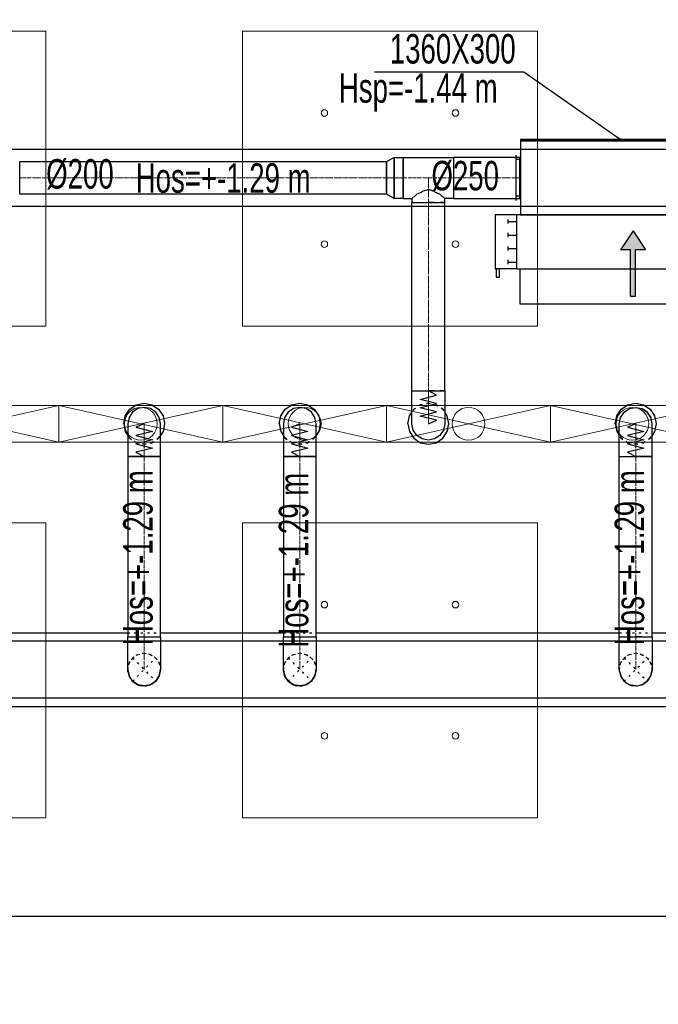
# Model space of a CAD drawing. Header units: centimetres. Extents: x -228435 to 46820, y -89367 to 152985.
# Tile 180 of 252: x -8300 to -4402, y 40462 to 46469. Entities that reach past the tile are written whole.
import ezdxf
from ezdxf.enums import TextEntityAlignment as Align

# ---------------------------------------------------------------- set-up
doc = ezdxf.new("R2010")
doc.units = ezdxf.units.CM
doc.header["$LTSCALE"] = 50
doc.header["$PDMODE"] = 35
doc.header["$PDSIZE"] = 0.1
for name, pattern in [('CADVENT_CENTERLINE', [9.9, 7.4, -1, 0.5, -1]), ('CADVENT_HIDDEN', [0.8, 0.25, -0.55]), ('Kondygnacja  -0_5$0$HIDDEN', [9.525, 6.35, -3.175]), ('Kondygnacja  -0_5$0$HIDDEN2', [4.7625, 3.175, -1.5875]), ('Osie rzutów$0$DASHDOT2', [12.7, 6.35, -3.175, 0, -3.175])]:
    doc.linetypes.add(name, pattern=pattern)
doc.layers.get('0').update_dxf_attribs({"color": 8})
doc.layers.get('DEFPOINTS').update_dxf_attribs({"color": 8})
for name, color, linetype in [('01-103-Went PP_poziom-0_5$0$L_Nawiew', 3, 'Continuous'), ('bgde-nawiewDETAILS', 1, 'Continuous'), ('bgde-nawiewEXP', 1, 'Continuous'), ('bgde-nawiewHIDDEN', 1, 'Continuous'), ('bgde-tekst', 7, 'Continuous'), ('bgde-wywiewSOL', 5, 'Continuous'), ('Kondygnacja  -0_5$0$ARCH_KONSTR_POWYŻEJ RZUTU', 8, 'Kondygnacja  -0_5$0$HIDDEN'), ('Kondygnacja  -0_5$0$ARCH_KONSTR_POWYŻEJ RZUTU_IST', 8, 'Kondygnacja  -0_5$0$HIDDEN2'), ('Osie rzutów$0$ARCH_INFO_OSIE_IST', 8, 'Osie rzutów$0$DASHDOT2'), ('Osie rzutów$0$ARCH_INFO_OSIE_OPISY_IST', 8, 'Continuous')]:
    doc.layers.add(name, color=color, linetype=linetype)
for name, color, linetype, lineweight in [('bgde-nawiewCEN', 7, 'Continuous', 13), ('bgde_nawiewnik', 11, 'Continuous', 5), ('Kondygnacja  -0_5$0$ARCH_INFO_WYMIARY', 8, 'Continuous', 9), ('SU Lampy kwadratowe  -05$0$ARCH_SUFITY_PODWIESZANE', 8, 'Continuous', 9)]:
    doc.layers.add(name, color=color, linetype=linetype, lineweight=lineweight)
doc.styles.add('Kondygnacja  -0_5$0$Romans', font='Romans.shx', dxfattribs={"width": 0.7})
doc.dimstyles.new('Kondygnacja  -0_5$0$Wymiary 1-100', dxfattribs={"dimtxt": 12, "dimasz": 10, "dimexe": 5, "dimexo": 0, "dimgap": 4, "dimtad": 1, "dimrnd": 0.5, "dimzin": 12, "dimdsep": 46, "dimtxsty": 'Kondygnacja  -0_5$0$Romans', "dimblk": 'Kondygnacja  -0_5$0$_Oblique', "dimcen": 10, "dimdle": 10, "dimclrt": 55, "dimazin": 0, "dimtfac": 1, "dimtmove": 1, "dimatfit": 3, "dimfxl": 0, "dimtolj": 1, "dimtzin": 0, "dimarcsym": 0})

# ---------------------------------------------------------------- blocks, each defined once
blk = doc.blocks.new('Osie rzutów')
at = {"layer": 'Osie rzutów$0$ARCH_INFO_OSIE_IST', "ltscale": 10}
for p, q in [((11660, 12510), (11660, 4623.26)), ((4436.04, 8600), (15156.54, 8600))]:
    blk.add_line(p, q, dxfattribs=at)
blk = doc.blocks.new('SU Lampy kwadratowe  -05$0$moduł sufitu')
at = {"layer": 'SU Lampy kwadratowe  -05$0$ARCH_SUFITY_PODWIESZANE'}
for points in [[(60, -60), (240, -60), (240, -240), (60, -240)], [(360, -60), (540, -60), (540, -240), (360, -240)], [(60, -360), (240, -360), (240, -540), (60, -540)], [(360, -360), (540, -360), (540, -540), (360, -540)]]:
    blk.add_lwpolyline(points, close=True, dxfattribs=at)
for centre in [(110, -110), (190, -110), (410, -110), (490, -110), (110, -190), (190, -190), (410, -190), (490, -190), (110, -410), (190, -410), (410, -410), (490, -410), (110, -490), (190, -490), (410, -490), (490, -490)]:
    blk.add_circle(centre, 2, dxfattribs=at)
blk = doc.blocks.new('SU Lampy kwadratowe  -05')
at = {"layer": 'SU Lampy kwadratowe  -05$0$ARCH_SUFITY_PODWIESZANE'}
blk.add_blockref('SU Lampy kwadratowe  -05$0$moduł sufitu', (11060, 9200), dxfattribs=at)
blk = doc.blocks.new('Kondygnacja  -0_5$0$_Oblique')
at = {"color": 0, "linetype": 'ByBlock', "lineweight": -2}
blk.add_line((-0.5, -0.5), (0.5, 0.5), dxfattribs=at)
blk = doc.blocks.new('*D148')
at = {"layer": 'DEFPOINTS', "color": 0}
for p in [(-59190, 47690), (5862.4, 47690), (6190, 43700)]:
    blk.add_point(p, dxfattribs=at)
at = {"layer": 'Kondygnacja  -0_5$0$ARCH_INFO_WYMIARY', "color": 0, "lineweight": -2}
for p, q in [((5854.4, 47690), (5867.4, 47690)), ((5862.4, 43690), (5862.4, 47700)), ((5870.4, 43700), (5857.4, 43700))]:
    blk.add_line(p, q, dxfattribs=at)
at = {"layer": 'Kondygnacja  -0_5$0$ARCH_INFO_WYMIARY', "color": 0, "lineweight": -2, "xscale": 10, "yscale": 10, "zscale": 10}
for p, rotation in [((5862.4, 47690), 90), ((5862.4, 43700), 270)]:
    blk.add_blockref('Kondygnacja  -0_5$0$_Oblique', p, dxfattribs=dict(at, rotation=rotation))
at = {"layer": 'Kondygnacja  -0_5$0$ARCH_INFO_WYMIARY', "color": 55, "insert": (5852.4, 45695), "char_height": 12, "attachment_point": 5, "rotation": 90, "style": 'Kondygnacja  -0_5$0$Romans'}
blk.add_mtext('\\A1;3990', dxfattribs=at)
blk = doc.blocks.new('Kondygnacja  -0_5$0$konstrukcja istniejąca -0.5')
at = {"layer": 'Kondygnacja  -0_5$0$ARCH_KONSTR_POWYŻEJ RZUTU_IST', "ltscale": 10}
for points in [[(11138, 9067.89), (12182, 9067.89)], [(12182, 9032.89), (11138, 9032.89)]]:
    blk.add_lwpolyline(points, dxfattribs=at)
at = {"layer": 'Kondygnacja  -0_5$0$ARCH_KONSTR_POWYŻEJ RZUTU_IST', "ltscale": 10, "elevation": 0}
for points in [[(11138, 8767.89), (12182, 8767.89)], [(12182, 8732.89), (11138, 8732.89)]]:
    blk.add_lwpolyline(points, dxfattribs=at)
blk = doc.blocks.new('*D212')
at = {"layer": 'DEFPOINTS', "color": 0}
for p in [(-30586.3, 81900), (-30681.1, 12489.5), (9064, 12489.5)]:
    blk.add_point(p, dxfattribs=at)
at = {"layer": 'Kondygnacja  -0_5$0$ARCH_INFO_WYMIARY', "color": 0, "lineweight": -2}
for p, q in [((-30673.1, 81900), (-30686.1, 81900)), ((-30681.1, 81910), (-30681.1, 12479.5)), ((-30673.1, 12489.5), (-30686.1, 12489.5))]:
    blk.add_line(p, q, dxfattribs=at)
at = {"layer": 'Kondygnacja  -0_5$0$ARCH_INFO_WYMIARY', "color": 0, "lineweight": -2, "xscale": 10, "yscale": 10, "zscale": 10}
for p, rotation in [((-30681.1, 81900), 90), ((-30681.1, 12489.5), 270)]:
    blk.add_blockref('Kondygnacja  -0_5$0$_Oblique', p, dxfattribs=dict(at, rotation=rotation))
at = {"layer": 'Kondygnacja  -0_5$0$ARCH_INFO_WYMIARY', "color": 55, "insert": (-30691.1, 47194.8), "char_height": 12, "attachment_point": 5, "rotation": 90, "style": 'Kondygnacja  -0_5$0$Romans'}
blk.add_mtext('\\A1;69410.5', dxfattribs=at)
blk = doc.blocks.new('*a455')
at = {"layer": 'bgde-tekst'}
blk.add_line((0, 0), (911, 0), dxfattribs=at)
blk = doc.blocks.new('A$C066D7839')
at = {"layer": 'bgde_nawiewnik'}
for p, q in [((-50, -11.15), (-50, 11.15)), ((-50, 11.15), (50, 11.15)), ((-50, -11.15), (50, 11.15)), ((50, -11.15), (-50, 11.15)), ((50, 11.15), (50, -11.15)), ((50, -11.15), (-50, -11.15))]:
    blk.add_line(p, q, dxfattribs=at)
blk.add_circle((0, 0), 10, dxfattribs=at)
blk = doc.blocks.new('A$C5B3E7367')
at = {"layer": '01-103-Went PP_poziom-0_5$0$L_Nawiew'}
h = blk.add_hatch(color=256, dxfattribs=at)
h.paths.add_polyline_path([(215, 704), (215, 674), (331.7, 674), (331.7, 612.1), (445.9, 689), (331.7, 765.9), (331.7, 704)])
h.paths.add_polyline_path([(48.3, 704), (48.3, 674), (215, 674), (215, 704)])
for p, q in [((215, 1525), (165, 1525)), ((165, 1525), (165, 1505)), ((165, 1505), (215, 1505)), ((215, 1400), (215, 1530)), ((545, 1530), (215, 1530)), ((215, 1530), (215, 1515)), ((545, 1400), (545, 1530)), ((243.8, 1452), (268.8, 1452)), ((256.2, 1452), (256.2, 1400)), ((326.2, 1452), (351.2, 1452)), ((338.8, 1452), (338.8, 1400)), ((408.8, 1452), (433.8, 1452)), ((421.2, 1452), (421.2, 1400)), ((491.2, 1452), (516.2, 1452)), ((503.8, 1452), (503.8, 1400)), ((545, 1400), (215, 1400)), ((215, 1400), (215, 1378)), ((545, 0), (545, 1400)), ((0, 1378), (215, 1378)), ((0, 0), (0, 1378)), ((215, 1378), (215, 0)), ((445.9, 689), (331.7, 765.9)), ((331.7, 704), (331.7, 765.9)), ((48.3, 704), (331.7, 704)), ((48.3, 704), (48.3, 674)), ((48.3, 674), (331.7, 674)), ((445.9, 689), (331.7, 612.1)), ((331.7, 612.1), (331.7, 674)), ((215, 0), (0, 0)), ((215, 0), (545, 0))]:
    blk.add_line(p, q, dxfattribs=at)
blk = doc.blocks.new('A$C53CA46B8')
at = {"layer": 'bgde-wywiewSOL'}
for p, q in [((200.4, 481.1), (-249.6, 481.1)), ((-249.6, 481.1), (-249.6, -878.9)), ((112.9, 511.1), (-162.1, 511.1)), ((-137.1, 481.1), (-137.1, 511.1)), ((87.9, 481.1), (87.9, 511.1)), ((200.4, 481.1), (200.4, -878.9)), ((200.4, -878.9), (-249.6, -878.9)), ((-137.1, -878.9), (-137.1, -908.9)), ((87.9, -878.9), (87.9, -908.9)), ((112.9, -908.9), (-162.1, -908.9))]:
    blk.add_line(p, q, dxfattribs=at)
at = {"layer": '01-103-Went PP_poziom-0_5$0$L_Nawiew'}
blk.add_blockref('A$C5B3E7367', (-794.6, -893.9), dxfattribs=at)

msp = doc.modelspace()

# ---------------------------------------------------------------- linework, layer by layer
at = {"layer": 'bgde-nawiewCEN', "linetype": 'CADVENT_CENTERLINE', "ltscale": 0.06}
for p, q in [((-6061.459, 45504.331), (-8299.688, 45504.331)), ((-5958.459, 45504.331), (-6061.459, 45504.331)), ((-5958.459, 45504.331), (-5805.459, 45504.331)), ((-5805.459, 45354.331), (-5805.459, 45504.331)), ((-5805.459, 45504.331), (-5652.459, 45504.331)), ((-5652.459, 45504.331), (-5246.078, 45504.331)), ((-5242.078, 45504.331), (-5246.078, 45504.331)), ((-5805.459, 45354.331), (-5805.459, 44203.959)), ((-5805.459, 44203.959), (-5805.459, 44185.263)), ((-5805.459, 44185.263), (-5805.459, 44134.152)), ((-5805.459, 44134.152), (-5805.459, 44106.359)), ((-5805.459, 44106.359), (-5805.459, 44082.833)), ((-5805.459, 44082.833), (-5805.459, 44063.218)), ((-5805.459, 44063.218), (-5805.459, 44047.159)), ((-5805.459, 44047.159), (-5805.459, 44034.3)), ((-7540.031, 44003.485), (-7540.031, 44003.959)), ((-7540.031, 44002.359), (-7540.031, 44003.485)), ((-7540.031, 44000.166), (-7540.031, 44002.359)), ((-7540.031, 43996.552), (-7540.031, 44000.166)), ((-7540.031, 43991.159), (-7540.031, 43996.552)), ((-7540.031, 43983.633), (-7540.031, 43991.159)), ((-7540.031, 43973.618), (-7540.031, 43983.633)), ((-6590.031, 44003.485), (-6590.031, 44003.959)), ((-6590.031, 44002.359), (-6590.031, 44003.485)), ((-6590.031, 44000.166), (-6590.031, 44002.359)), ((-6590.031, 43996.552), (-6590.031, 44000.166)), ((-6590.031, 43991.159), (-6590.031, 43996.552)), ((-6590.031, 43983.633), (-6590.031, 43991.159)), ((-6590.031, 43973.618), (-6590.031, 43983.633)), ((-5805.459, 44034.3), (-5805.459, 44024.285)), ((-5805.459, 44024.285), (-5805.459, 44016.759)), ((-5805.459, 44016.759), (-5805.459, 44011.366)), ((-5805.459, 44011.366), (-5805.459, 44007.752)), ((-5805.459, 44007.752), (-5805.459, 44005.559)), ((-5805.459, 44005.559), (-5805.459, 44004.433)), ((-5805.459, 44004.433), (-5805.459, 44003.959)), ((-4540.031, 44003.485), (-4540.031, 44003.959)), ((-4540.031, 44002.359), (-4540.031, 44003.485)), ((-4540.031, 44000.166), (-4540.031, 44002.359)), ((-4540.031, 43996.552), (-4540.031, 44000.166)), ((-4540.031, 43991.159), (-4540.031, 43996.552)), ((-4540.031, 43983.633), (-4540.031, 43991.159)), ((-4540.031, 43973.618), (-4540.031, 43983.633)), ((-7540.031, 43960.759), (-7540.031, 43973.618)), ((-7540.031, 43944.7), (-7540.031, 43960.759)), ((-7540.031, 43925.085), (-7540.031, 43944.7)), ((-7540.031, 43901.559), (-7540.031, 43925.085)), ((-6590.031, 43960.759), (-6590.031, 43973.618)), ((-6590.031, 43944.7), (-6590.031, 43960.759)), ((-6590.031, 43925.085), (-6590.031, 43944.7)), ((-6590.031, 43901.559), (-6590.031, 43925.085)), ((-4540.031, 43960.759), (-4540.031, 43973.618)), ((-4540.031, 43944.7), (-4540.031, 43960.759)), ((-4540.031, 43925.085), (-4540.031, 43944.7)), ((-4540.031, 43901.559), (-4540.031, 43925.085)), ((-7540.031, 43873.766), (-7540.031, 43901.559)), ((-7540.031, 43822.655), (-7540.031, 43873.766)), ((-6590.031, 43873.766), (-6590.031, 43901.559)), ((-6590.031, 43822.655), (-6590.031, 43873.766)), ((-4540.031, 43873.766), (-4540.031, 43901.559)), ((-4540.031, 43822.655), (-4540.031, 43873.766)), ((-7540.031, 43803.959), (-7540.031, 43822.655)), ((-7540.031, 42704.048), (-7540.031, 43803.959)), ((-6590.031, 43803.959), (-6590.031, 43822.655)), ((-6590.031, 42704.048), (-6590.031, 43803.959)), ((-4540.031, 43803.959), (-4540.031, 43822.655)), ((-4540.031, 42704.048), (-4540.031, 43803.959)), ((-7540.031, 42703.983), (-7540.031, 42503.983)), ((-6590.031, 42703.983), (-6590.031, 42503.983)), ((-4540.031, 42703.983), (-4540.031, 42503.983))]:
    msp.add_line(p, q, dxfattribs=at)
at = {"layer": 'bgde-nawiewDETAILS', "linetype": 'CADVENT_HIDDEN'}
for p, q in [((-7610.742, 42433.272), (-7469.321, 42574.694)), ((-7610.742, 42574.694), (-7469.321, 42433.272)), ((-6660.742, 42433.272), (-6519.321, 42574.694)), ((-6660.742, 42574.694), (-6519.321, 42433.272)), ((-4610.742, 42433.272), (-4469.321, 42574.694)), ((-4610.742, 42574.694), (-4469.321, 42433.272))]:
    msp.add_line(p, q, dxfattribs=at)
at = {"layer": 'bgde-nawiewEXP', "linetype": 'Continuous'}
for points in [[(-5242.078, 45729.331), (-3882.078, 45729.331), (-3882.078, 45739.331), (-5242.078, 45739.331)], [(-5242.078, 45279.331), (-3882.078, 45279.331), (-3882.078, 45729.331), (-5242.078, 45729.331)], [(-8299.688, 45404.331), (-8299.688, 45604.331), (-6061.459, 45604.331), (-6061.459, 45404.331)], [(-6061.459, 45404.331), (-6061.459, 45604.331), (-6013.302, 45629.331), (-6013.302, 45379.331)], [(-6013.302, 45379.331), (-6013.302, 45629.331), (-5958.459, 45629.331), (-5958.459, 45379.331)], [(-5652.459, 45379.331), (-5246.078, 45379.331), (-5246.078, 45629.331), (-5652.459, 45629.331), (-5652.459, 45388.846)], [(-5905.459, 44134.152), (-5905.459, 44203.959), (-5705.459, 44203.959), (-5705.459, 44003.959), (-5713.071, 43965.691), (-5734.748, 43933.248), (-5767.19, 43911.571), (-5805.459, 43903.959), (-5843.727, 43911.571), (-5876.169, 43933.248), (-5897.847, 43965.691), (-5905.459, 44003.959), (-5905.459, 44106.359)], [(-7640.031, 43803.959), (-7440.031, 43803.959), (-7440.031, 44003.959), (-7447.643, 44042.227), (-7469.321, 44074.67), (-7501.763, 44096.347), (-7540.031, 44103.959), (-7578.3, 44096.347), (-7610.742, 44074.67), (-7632.419, 44042.227), (-7640.031, 44003.959), (-7640.031, 43822.655)], [(-6690.031, 43803.959), (-6490.031, 43803.959), (-6490.031, 44003.959), (-6497.643, 44042.227), (-6519.321, 44074.67), (-6551.763, 44096.347), (-6590.031, 44103.959), (-6628.3, 44096.347), (-6660.742, 44074.67), (-6682.419, 44042.227), (-6690.031, 44003.959), (-6690.031, 43822.655)], [(-7640.031, 42704.048), (-7440.031, 42704.048), (-7440.031, 43803.959), (-7640.031, 43803.959)], [(-6690.031, 42704.048), (-6490.031, 42704.048), (-6490.031, 43803.959), (-6690.031, 43803.959)], [(-7640.031, 42503.983), (-7640.031, 42703.983), (-7440.031, 42703.983), (-7440.031, 42503.983), (-7447.643, 42465.715), (-7469.321, 42433.272), (-7501.763, 42411.595), (-7540.031, 42403.983), (-7578.3, 42411.595), (-7610.742, 42433.272), (-7632.419, 42465.715)], [(-6690.031, 42503.983), (-6690.031, 42703.983), (-6490.031, 42703.983), (-6490.031, 42503.983), (-6497.643, 42465.715), (-6519.321, 42433.272), (-6551.763, 42411.595), (-6590.031, 42403.983), (-6628.3, 42411.595), (-6660.742, 42433.272), (-6682.419, 42465.715)]]:
    msp.add_lwpolyline(points, close=True, dxfattribs=at)
for points in [[(-5958.459, 45379.331), (-5958.459, 45629.331), (-5652.459, 45629.331), (-5652.459, 45379.331), (-5705.459, 45379.331)], [(-5246.078, 45379.331), (-5246.078, 45629.331), (-5242.078, 45629.331)], [(-5958.459, 45379.331), (-5905.459, 45379.331), (-5905.459, 45354.331), (-5705.459, 45354.331), (-5705.459, 45379.331), (-5713.071, 45386.943), (-5719.463, 45388.846), (-5734.748, 45404.131), (-5761.205, 45415.943), (-5767.19, 45421.929), (-5805.459, 45433.321), (-5843.727, 45421.929), (-5849.713, 45415.943), (-5876.169, 45404.131), (-5891.454, 45388.846), (-5897.847, 45386.943), (-5905.459, 45379.331)], [(-5246.078, 45379.331), (-5242.078, 45379.331)], [(-5905.459, 44203.959), (-5905.459, 45354.331), (-5767.19, 45354.331)], [(-5767.19, 45354.331), (-5805.459, 45354.331)], [(-5767.19, 45354.331), (-5713.071, 45354.331)], [(-5713.071, 45354.331), (-5734.748, 45354.331)], [(-5713.071, 44203.959), (-5705.459, 44203.959), (-5705.459, 45354.331), (-5713.071, 45354.331)], [(-5713.071, 45354.331), (-5705.459, 45354.331)], [(-5905.459, 44203.959), (-5767.19, 44203.959)], [(-5767.19, 44203.959), (-5805.459, 44203.959)], [(-5767.19, 44203.959), (-5713.071, 44203.959)], [(-5713.071, 44203.959), (-5734.748, 44203.959)], [(-7665.031, 44003.959), (-7655.516, 44051.794), (-7628.42, 44092.347), (-7587.867, 44119.444), (-7540.031, 44128.959), (-7492.196, 44119.444), (-7451.643, 44092.347), (-7424.546, 44051.794), (-7415.031, 44003.959), (-7424.546, 43956.123), (-7440.031, 43932.949)], [(-6715.031, 44003.959), (-6705.516, 44051.794), (-6678.42, 44092.347), (-6637.867, 44119.444), (-6590.031, 44128.959), (-6542.196, 44119.444), (-6501.643, 44092.347), (-6474.546, 44051.794), (-6465.031, 44003.959), (-6474.546, 43956.123), (-6490.031, 43932.949)], [(-4665.031, 44003.959), (-4655.516, 44051.794), (-4628.42, 44092.347), (-4587.867, 44119.444), (-4540.031, 44128.959), (-4492.196, 44119.444), (-4451.643, 44092.347), (-4424.546, 44051.794), (-4415.031, 44003.959), (-4424.546, 43956.123), (-4440.031, 43932.949)], [(-4640.031, 43803.959), (-4640.031, 44003.959), (-4632.419, 44042.227), (-4610.742, 44074.67), (-4578.3, 44096.347), (-4540.031, 44103.959), (-4501.763, 44096.347), (-4469.321, 44074.67)], [(-5930.459, 44003.959), (-5920.944, 43956.123), (-5893.847, 43915.571), (-5853.294, 43888.474), (-5805.459, 43878.959), (-5757.623, 43888.474), (-5717.07, 43915.571), (-5689.974, 43956.123), (-5680.459, 44003.959), (-5689.974, 44051.794), (-5705.459, 44074.969)], [(-5930.459, 44003.959), (-5920.944, 44051.794), (-5905.459, 44074.969)], [(-4469.321, 44074.67), (-4501.763, 44096.347)], [(-4469.321, 43803.959), (-4440.031, 43803.959), (-4440.031, 44003.959), (-4447.643, 44042.227), (-4469.321, 44074.67)], [(-4469.321, 44074.67), (-4447.643, 44042.227)], [(-7665.031, 44003.959), (-7655.516, 43956.123), (-7640.031, 43932.949)], [(-6715.031, 44003.959), (-6705.516, 43956.123), (-6690.031, 43932.949)], [(-4665.031, 44003.959), (-4655.516, 43956.123), (-4640.031, 43932.949)], [(-4640.031, 42704.048), (-4640.031, 43803.959), (-4501.763, 43803.959)], [(-4640.031, 43803.959), (-4469.321, 43803.959)], [(-4501.763, 42704.048), (-4440.031, 42704.048), (-4440.031, 43803.959), (-4540.031, 43803.959)], [(-4469.321, 43803.959), (-4501.763, 43803.959)], [(-9490.031, 42728.983), (-7640.031, 42728.983)], [(-7440.031, 42728.983), (-6690.031, 42728.983)], [(-6490.031, 42728.983), (-4640.031, 42728.983)], [(-4440.031, 42728.983), (-2590.031, 42728.983)], [(-4640.031, 42704.048), (-4501.763, 42704.048)], [(-4640.031, 42503.983), (-4640.031, 42703.983), (-4501.763, 42703.983)], [(-4501.763, 42704.048), (-4540.031, 42704.048)], [(-4501.763, 42703.983), (-4540.031, 42703.983)], [(-4501.763, 42703.983), (-4440.031, 42703.983), (-4440.031, 42503.983), (-4444.374, 42482.15)], [(-7640.031, 42503.983), (-7632.419, 42465.715), (-7627.647, 42458.573)], [(-7639.324, 42492.109), (-7638.66, 42500.673)], [(-7639.324, 42492.109), (-7627.222, 42455.015), (-7612.744, 42438.106)], [(-7467.95, 42436.582), (-7461.425, 42442.169), (-7443.753, 42476.956), (-7442.033, 42499.15)], [(-7444.374, 42482.15), (-7440.031, 42503.983)], [(-6690.031, 42503.983), (-6682.419, 42465.715), (-6677.798, 42458.799)], [(-6689.365, 42492.462), (-6688.693, 42500.753)], [(-6689.365, 42492.462), (-6677.395, 42455.326), (-6662.731, 42438.074)], [(-6517.983, 42436.502), (-6511.645, 42441.89), (-6493.85, 42476.613), (-6492.02, 42499.181)], [(-6494.449, 42481.776), (-6490.031, 42503.983)], [(-4640.031, 42503.983), (-4632.419, 42465.715), (-4627.647, 42458.573)], [(-4640.031, 42503.983), (-4632.419, 42465.715), (-4610.742, 42433.272), (-4623.109, 42451.781)], [(-4639.324, 42492.109), (-4638.66, 42500.673)], [(-4639.324, 42492.109), (-4627.222, 42455.015), (-4612.744, 42438.106)], [(-4469.321, 42433.272), (-4447.643, 42465.715), (-4440.031, 42503.983)], [(-4467.95, 42436.582), (-4461.425, 42442.169), (-4443.753, 42476.956), (-4442.033, 42499.15)], [(-7623.109, 42451.781), (-7610.742, 42433.272), (-7578.3, 42411.595), (-7569.875, 42409.919)], [(-7607.432, 42431.901), (-7601.845, 42425.376), (-7567.059, 42407.705), (-7544.865, 42405.985)], [(-7561.864, 42408.326), (-7540.031, 42403.983), (-7501.763, 42411.595), (-7494.621, 42416.367)], [(-7536.721, 42405.354), (-7528.157, 42404.691), (-7491.063, 42416.793), (-7474.154, 42431.27)], [(-7487.83, 42420.905), (-7469.321, 42433.272)], [(-7469.321, 42433.272), (-7487.83, 42420.905)], [(-7469.321, 42433.272), (-7447.643, 42465.715), (-7445.968, 42474.14)], [(-6673.321, 42452.099), (-6660.742, 42433.272), (-6628.3, 42411.595), (-6620.142, 42409.972)], [(-6657.512, 42431.935), (-6652.125, 42425.597), (-6617.401, 42407.802), (-6594.833, 42405.972)], [(-6612.238, 42408.4), (-6590.031, 42403.983), (-6551.763, 42411.595), (-6544.847, 42416.216)], [(-6586.801, 42405.321), (-6578.511, 42404.649), (-6541.374, 42416.619), (-6524.123, 42431.283)], [(-6538.147, 42420.693), (-6519.321, 42433.272), (-6497.643, 42465.715), (-6496.021, 42473.873)], [(-4610.742, 42433.272), (-4578.3, 42411.595), (-4569.875, 42409.919)], [(-4610.742, 42433.272), (-4578.3, 42411.595), (-4540.031, 42403.983), (-4561.864, 42408.326)], [(-4607.432, 42431.901), (-4601.845, 42425.376), (-4567.059, 42407.705), (-4544.865, 42405.985)], [(-4540.031, 42403.983), (-4501.763, 42411.595), (-4469.321, 42433.272), (-4487.83, 42420.905)], [(-4540.031, 42403.983), (-4501.763, 42411.595), (-4494.621, 42416.367)], [(-4536.721, 42405.354), (-4528.157, 42404.691), (-4491.063, 42416.793), (-4474.154, 42431.27)], [(-4469.321, 42433.272), (-4447.643, 42465.715), (-4445.968, 42474.14)], [(-12845.031, 42278.983), (-1249.931, 42278.983)]]:
    msp.add_lwpolyline(points, dxfattribs=at)
at = {"layer": 'bgde-nawiewEXP'}
for points in [[(-5805.459, 44003.959), (-5755.459, 44025.257), (-5855.459, 44050.618), (-5755.459, 44075.839), (-5855.459, 44101.124), (-5755.459, 44126.659), (-5855.459, 44152.018), (-5755.459, 44177.477), (-5805.459, 44203.959)], [(-7540.031, 44003.959), (-7590.031, 43982.661), (-7490.031, 43957.299), (-7590.031, 43932.079), (-7490.031, 43906.794), (-7590.031, 43881.259), (-7490.031, 43855.9), (-7590.031, 43830.441), (-7540.031, 43803.959)], [(-6590.031, 44003.959), (-6640.031, 43982.661), (-6540.031, 43957.299), (-6640.031, 43932.079), (-6540.031, 43906.794), (-6640.031, 43881.259), (-6540.031, 43855.9), (-6640.031, 43830.441), (-6590.031, 43803.959)], [(-4540.031, 44003.959), (-4590.031, 43982.661), (-4490.031, 43957.299), (-4590.031, 43932.079), (-4490.031, 43906.794), (-4590.031, 43881.259), (-4490.031, 43855.9), (-4590.031, 43830.441), (-4540.031, 43803.959)]]:
    msp.add_lwpolyline(points, dxfattribs=at)
at = {"layer": 'bgde-nawiewHIDDEN', "linetype": 'CADVENT_HIDDEN'}
for points in [[(-5242.078, 45379.331), (-5242.078, 45629.331)], [(-7665.031, 44003.959), (-7655.516, 44051.794), (-7628.42, 44092.347), (-7587.867, 44119.444), (-7540.031, 44128.959), (-7492.196, 44119.444), (-7451.643, 44092.347), (-7424.546, 44051.794), (-7415.031, 44003.959), (-7424.546, 43956.123), (-7451.643, 43915.571), (-7492.196, 43888.474), (-7540.031, 43878.959), (-7587.867, 43888.474), (-7628.42, 43915.571), (-7587.867, 43888.474), (-7540.031, 43878.959), (-7492.196, 43888.474), (-7451.643, 43915.571), (-7440.031, 43932.949)], [(-6715.031, 44003.959), (-6705.516, 44051.794), (-6678.42, 44092.347), (-6637.867, 44119.444), (-6590.031, 44128.959), (-6542.196, 44119.444), (-6501.643, 44092.347), (-6474.546, 44051.794), (-6465.031, 44003.959), (-6474.546, 43956.123), (-6501.643, 43915.571), (-6542.196, 43888.474), (-6590.031, 43878.959), (-6637.867, 43888.474), (-6678.42, 43915.571), (-6637.867, 43888.474), (-6590.031, 43878.959), (-6542.196, 43888.474), (-6501.643, 43915.571), (-6490.031, 43932.949)], [(-5930.459, 44003.959), (-5920.944, 43956.123), (-5893.847, 43915.571), (-5853.294, 43888.474), (-5805.459, 43878.959), (-5757.623, 43888.474), (-5717.07, 43915.571), (-5689.974, 43956.123), (-5680.459, 44003.959), (-5689.974, 44051.794), (-5717.07, 44092.347), (-5757.623, 44119.444), (-5805.459, 44128.959), (-5853.294, 44119.444), (-5893.847, 44092.347), (-5905.459, 44074.969)], [(-5930.459, 44003.959), (-5920.944, 44051.794), (-5893.847, 44092.347), (-5853.294, 44119.444), (-5805.459, 44128.959), (-5757.623, 44119.444), (-5717.07, 44092.347), (-5705.459, 44074.969)], [(-4665.031, 44003.959), (-4655.516, 44051.794), (-4628.42, 44092.347), (-4587.867, 44119.444), (-4540.031, 44128.959), (-4492.196, 44119.444), (-4451.643, 44092.347), (-4424.546, 44051.794), (-4415.031, 44003.959), (-4424.546, 43956.123), (-4451.643, 43915.571), (-4492.196, 43888.474), (-4540.031, 43878.959), (-4587.867, 43888.474), (-4628.42, 43915.571), (-4587.867, 43888.474), (-4540.031, 43878.959), (-4492.196, 43888.474), (-4451.643, 43915.571), (-4440.031, 43932.949)], [(-7665.031, 44003.959), (-7655.516, 43956.123), (-7628.42, 43915.571), (-7640.031, 43932.949)], [(-6715.031, 44003.959), (-6705.516, 43956.123), (-6678.42, 43915.571), (-6690.031, 43932.949)], [(-4665.031, 44003.959), (-4655.516, 43956.123), (-4628.42, 43915.571), (-4640.031, 43932.949)], [(-7640.031, 42728.983), (-7440.031, 42728.983)], [(-6690.031, 42728.983), (-6490.031, 42728.983)], [(-4640.031, 42728.983), (-4440.031, 42728.983)], [(-7640.031, 42503.983), (-7632.419, 42542.251), (-7610.742, 42574.694), (-7578.3, 42596.371), (-7540.031, 42603.983), (-7501.763, 42596.371), (-7469.321, 42574.694), (-7447.643, 42542.251), (-7440.031, 42503.983)], [(-7638.66, 42500.673), (-7636.31, 42531.01), (-7618.638, 42565.797), (-7588.999, 42591.173), (-7551.905, 42603.276), (-7513.004, 42600.261), (-7478.217, 42582.59), (-7452.841, 42552.951), (-7440.739, 42515.857), (-7442.033, 42499.15)], [(-6690.031, 42503.983), (-6682.419, 42542.251), (-6660.742, 42574.694), (-6628.3, 42596.371), (-6590.031, 42603.983), (-6551.763, 42596.371), (-6519.321, 42574.694), (-6497.643, 42542.251), (-6490.031, 42503.983)], [(-6688.693, 42500.753), (-6686.213, 42531.353), (-6668.418, 42566.077), (-6638.689, 42591.347), (-6601.552, 42603.317), (-6562.662, 42600.165), (-6527.938, 42582.369), (-6502.667, 42552.64), (-6490.697, 42515.504), (-6492.02, 42499.181)], [(-4640.031, 42503.983), (-4632.419, 42542.251), (-4610.742, 42574.694), (-4578.3, 42596.371), (-4540.031, 42603.983), (-4501.763, 42596.371), (-4469.321, 42574.694), (-4447.643, 42542.251), (-4440.031, 42503.983)], [(-4638.66, 42500.673), (-4636.31, 42531.01), (-4618.638, 42565.797), (-4588.999, 42591.173), (-4551.905, 42603.276), (-4513.004, 42600.261), (-4478.217, 42582.59), (-4452.841, 42552.951), (-4440.739, 42515.857), (-4442.033, 42499.15)], [(-7445.968, 42474.14), (-7444.374, 42482.15)], [(-6496.021, 42473.873), (-6494.449, 42481.776)], [(-4445.968, 42474.14), (-4444.374, 42482.15)], [(-7627.647, 42458.573), (-7623.109, 42451.781)], [(-7612.744, 42438.106), (-7607.432, 42431.901)], [(-7494.621, 42416.367), (-7487.83, 42420.905)], [(-7474.154, 42431.27), (-7467.95, 42436.582)], [(-6677.798, 42458.799), (-6673.321, 42452.099)], [(-6662.731, 42438.074), (-6657.512, 42431.935)], [(-6544.847, 42416.216), (-6538.147, 42420.693)], [(-6524.123, 42431.283), (-6517.983, 42436.502)], [(-4627.647, 42458.573), (-4623.109, 42451.781)], [(-4612.744, 42438.106), (-4607.432, 42431.901)], [(-4494.621, 42416.367), (-4487.83, 42420.905)], [(-4474.154, 42431.27), (-4467.95, 42436.582)], [(-7569.875, 42409.919), (-7561.864, 42408.326)], [(-7544.865, 42405.985), (-7536.721, 42405.354)], [(-6620.142, 42409.972), (-6612.238, 42408.4)], [(-6594.833, 42405.972), (-6586.801, 42405.321)], [(-4569.875, 42409.919), (-4561.864, 42408.326)], [(-4544.865, 42405.985), (-4536.721, 42405.354)]]:
    msp.add_lwpolyline(points, dxfattribs=at)
at = {"layer": 'bgde-tekst'}
msp.add_lwpolyline([(-5222.43, 46151.938), (-4629.197, 45735.963), (-4629.197, 45735.963)], dxfattribs=at)
at = {"layer": 'bgde-tekst', "elevation": 1920}
msp.add_lwpolyline([(-5222.43, 46151.938), (-4629.197, 45735.963), (-4629.197, 45735.963)], dxfattribs=at)

# ---------------------------------------------------------------- block references
at = {"layer": '01-103-Went PP_poziom-0_5$0$L_Nawiew', "rotation": 90}
msp.add_blockref('A$C53CA46B8', (-4760.93, 45528.92, 630), dxfattribs=at)
at = {"layer": '01-103-Went PP_poziom-0_5$0$L_Nawiew', "xscale": -10, "yscale": 10, "zscale": 10, "rotation": 180}
for p in [(-8560.036, 44003.959, -359.816), (-7560.036, 44003.959, -359.816), (-6560.036, 44003.959, -359.816), (-5560.036, 44003.959, -359.816), (-4560.036, 44003.959, -359.816)]:
    msp.add_blockref('A$C066D7839', p, dxfattribs=at)
at = {"layer": 'bgde-tekst'}
for p in [(-6133.43, 46151.938), (-6133.43, 46151.938, 1920)]:
    msp.add_blockref('*a455', p, dxfattribs=at)
at = {"layer": 'Kondygnacja  -0_5$0$ARCH_KONSTR_POWYŻEJ RZUTU', "xscale": 10, "yscale": 10, "zscale": 10}
msp.add_blockref('Kondygnacja  -0_5$0$konstrukcja istniejąca -0.5', (-121140, -45000), dxfattribs=at)
at = {"layer": 'Osie rzutów$0$ARCH_INFO_OSIE_OPISY_IST', "xscale": 10, "yscale": 10, "zscale": 10}
msp.add_blockref('Osie rzutów', (-121140, -45000), dxfattribs=at)
at = {"layer": 'SU Lampy kwadratowe  -05$0$ARCH_SUFITY_PODWIESZANE', "xscale": 10, "yscale": 10, "zscale": 10}
msp.add_blockref('SU Lampy kwadratowe  -05', (-121140, -45000), dxfattribs=at)

# ---------------------------------------------------------------- texts
at = {"layer": 'bgde-tekst', "width": 0.7}
for p in [(-5272.43, 46201.938), (-5272.43, 46201.938, 1920)]:
    msp.add_text('1360X300', height=180, dxfattribs=at).set_placement(p, align=Align.RIGHT)
for s, p in [('Hsp=-1.44 m ', (-6351.675, 45962.986)), ('Hsp=-1.44 m ', (-6351.675, 45962.986, 1920)), ('%%c200', (-8138.167, 45438.667, 630)), ('%%c250', (-5786.485, 45427.828, 630)), ('Hos=+-1.29 m ', (-7591.514, 45413.486, 1920))]:
    msp.add_text(s, height=180, dxfattribs=at).set_placement(p)
for p in [(-7488.263, 42652.826, -172.959), (-6538.263, 42637.392, -172.959), (-4488.263, 42652.826, -172.959)]:
    msp.add_text('Hos=+-1.29 m ', height=180, rotation=90, dxfattribs=at).set_placement(p)

# ---------------------------------------------------------------- dimensions: what is measured, and where the dimension line sits
at = {"layer": 'Kondygnacja  -0_5$0$ARCH_INFO_WYMIARY'}
for base, p1, p2, picture, middle in [((-30681.114, 12489.5), (-30586.301, 81900), (9064, 12489.5), '*D212', (-30691.114, 47194.75)), ((5862.405, 47690), (6190, 43700), (-59190, 47690), '*D148', (5852.405, 45695))]:
    dim = msp.add_linear_dim(base=base, p1=p1, p2=p2, angle=90, dimstyle='Kondygnacja  -0_5$0$Wymiary 1-100', dxfattribs=at)
    dim.commit()
    dim.dimension.update_dxf_attribs({"geometry": picture, "text_midpoint": middle})

doc.saveas('drawing.dxf')
